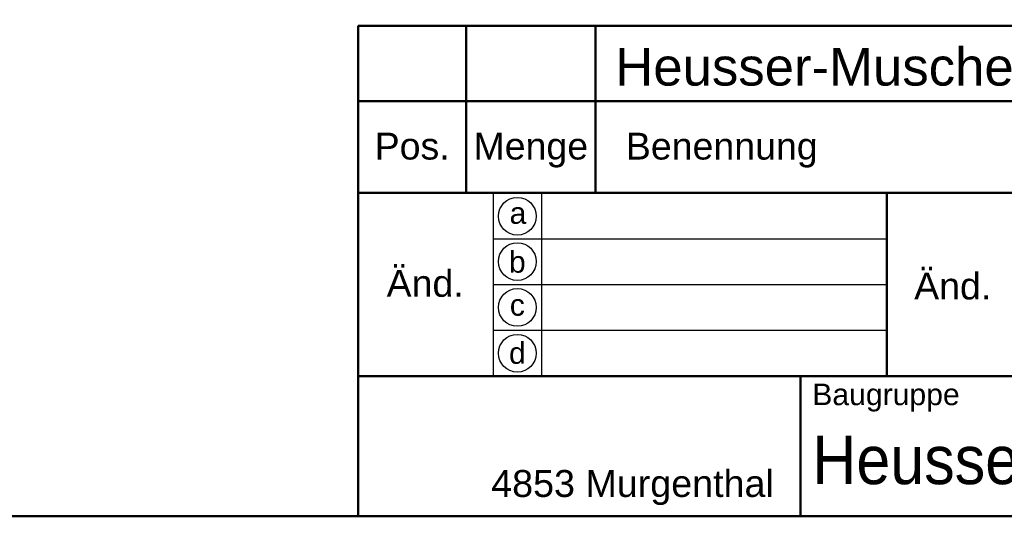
# Model space of a CAD drawing. Header units: millimetres. Extents: x 20 to 833, y 20 to 574.
# Tile 5 of 12: x 377 to 560, y 20 to 112. Entities that reach past the tile are written whole.
import ezdxf
from ezdxf.enums import TextEntityAlignment as Align

# ---------------------------------------------------------------- set-up
doc = ezdxf.new("R2010")
doc.units = ezdxf.units.MM
doc.header["$LTSCALE"] = 2
for name, color, linetype, lineweight in [('Skizziergeometrie(DIN)', 7, 'Continuous', 50), ('Skizzierlinie(DIN)', 7, 'Continuous', 25), ('Symbole(DIN)', 7, 'Continuous', 25)]:
    doc.layers.add(name, color=color, linetype=linetype, lineweight=lineweight)
doc.styles.add('Aktuell-DIN', font='arial.ttf')
doc.styles.add('Textstil10', font='arial.ttf')
doc.styles.add('Textstil41', font='arial.ttf', dxfattribs={"width": 0.8})
doc.styles.add('Textstil83', font='arial.ttf', dxfattribs={"width": 0.8})

# ---------------------------------------------------------------- blocks, each defined once
blk = doc.blocks.new('Ränder Standardrahmen')
at = {"layer": 'Skizziergeometrie(DIN)', "flags": 128}
blk.add_lwpolyline([(10, 10), (10, 287), (410, 287), (410, 10), (10, 10)], dxfattribs=at)
blk = doc.blocks.new('Schriftfelder Heusser')
at = {"layer": 'Skizziergeometrie(DIN)'}
for p, q in [((101, 229.917), (101, 236.917)), ((101, 236.917), (291, 236.917)), ((111, 229.917), (111, 236.917)), ((123, 229.917), (123, 236.917)), ((101, 191.417), (101, 229.917)), ((101, 229.917), (291, 229.917)), ((111, 229.917), (111, 221.417)), ((123, 229.917), (123, 221.417)), ((101, 221.417), (291, 221.417)), ((150, 221.417), (150, 204.417)), ((101, 204.417), (291, 204.417)), ((142, 204.417), (142, 191.417)), ((291, 191.417), (101, 191.417))]:
    blk.add_line(p, q, dxfattribs=at)
at = {"layer": 'Skizzierlinie(DIN)'}
for p, q in [((113.5, 221.417), (113.5, 204.417)), ((118, 221.417), (118, 204.417)), ((113.5, 217.167), (150, 217.167)), ((113.5, 212.917), (150, 212.917)), ((113.5, 208.667), (150, 208.667))]:
    blk.add_line(p, q, dxfattribs=at)
for centre in [(115.75, 219.25), (115.75, 215.042), (115.75, 210.792), (115.75, 206.542)]:
    blk.add_circle(centre, 1.75, dxfattribs=at)
at = {"layer": 'Symbole(DIN)', "color": 179, "true_color": 0x262659, "style": 'Aktuell-DIN'}
for s, insert, char_height, attachment_point in [('Pos.', (106, 227), 2.4892, 2), ('Menge', (117, 227), 2.4892, 2), ('Benennung', (125.812, 225.376), 2.4892, 4), ('\\fArial|b0|i0;a', (115.807, 219.533), 2, 5), ('\\fArial|b0|i0;b', (115.75, 215), 2, 5), ('\\fArial|b0|i0;c', (115.75, 211.009), 2, 5), ('\\fArial|b0|i0;d', (115.755, 206.548), 2, 5), ('\\fArial|b0|i0;\\H2.0000;Baugruppe', (143.103, 203.726), 2, 1), ('\\fArial|b0|i0;\\H2.5000;4853 Murgenthal', (113.326, 192.456), 2.5, 7)]:
    blk.add_mtext(s, dxfattribs=dict(at, insert=insert, char_height=char_height, attachment_point=attachment_point))
at = {"layer": 'Symbole(DIN)', "color": 179, "true_color": 0x262659, "char_height": 2.4892, "width": 12.3494, "attachment_point": 5, "style": 'Aktuell-DIN'}
for insert in [(107.206, 213.004), (156.124, 212.759)]:
    blk.add_mtext('Änd.', dxfattribs=dict(at, insert=insert))
at = {"layer": 'Symbole(DIN)', "color": 7, "insert": (143.103, 196.617), "char_height": 4.5, "width": 90.17997, "attachment_point": 4, "style": 'Aktuell-DIN'}
blk.add_mtext('\\fArial|b0|i0;\\W0.90;\\H4.5000;Heusser-Muschel Serie 9', dxfattribs=at)
at = {"layer": 'Symbole(DIN)', "color": 179, "true_color": 0x262659, "style": 'Textstil10'}
blk.add_attdef('ERSTELLUNGSDATUM_001', (217.23, 218.291), '', height=2, dxfattribs=at)
at = {"layer": 'Symbole(DIN)', "color": 179, "true_color": 0x262659}
for tag, height, style, p in [('AUTOR', 2.489, 'Aktuell-DIN', (240.035, 219.263)), ('KONTROLLDATUM', 2, 'Textstil10', (217.417, 215.038)), ('KONTROLLIERT_VON', 2, 'Textstil10', (239.981, 215.054))]:
    blk.add_attdef(tag, text='', height=height, dxfattribs=dict(at, style=style)).set_placement(p, align=Align.MIDDLE_LEFT)
at = {"layer": 'Symbole(DIN)', "color": 7, "style": 'Textstil83', "width": 0.8}
blk.add_attdef('Anfänglicher_Ansichtsmaßstab_001', (281.568, 213.345), '', height=2.3, dxfattribs=at)
at = {"layer": 'Symbole(DIN)', "color": 179, "true_color": 0x262659, "style": 'Textstil10'}
blk.add_attdef('PROJEKT', text='', height=2, dxfattribs=at).set_placement((217.773, 209.719), align=Align.BOTTOM_LEFT)
at = {"layer": 'Symbole(DIN)', "color": 7, "style": 'Textstil41', "width": 0.8}
blk.add_attdef('STATUS', text='', height=5, dxfattribs=at).set_placement((284.526, 195.865), align=Align.MIDDLE_CENTER)

msp = doc.modelspace()

# ---------------------------------------------------------------- block references
at = {"xscale": 2, "yscale": 2, "zscale": 2}
for name, p in [('Ränder Standardrahmen', (0, 0)), ('Schriftfelder Heusser', (238, -362.833))]:
    msp.add_blockref(name, p, dxfattribs=at)

# ---------------------------------------------------------------- texts
at = {"layer": 'Symbole(DIN)', "color": 7, "insert": (487.659, 106.906), "char_height": 7, "width": 145.65549, "attachment_point": 1, "style": 'Aktuell-DIN'}
msp.add_mtext('{\\fArial|b0|i0;\\H7.0000;Heusser-Muschel S9.13.D3.392R}', dxfattribs=at)

doc.saveas('drawing.dxf')
